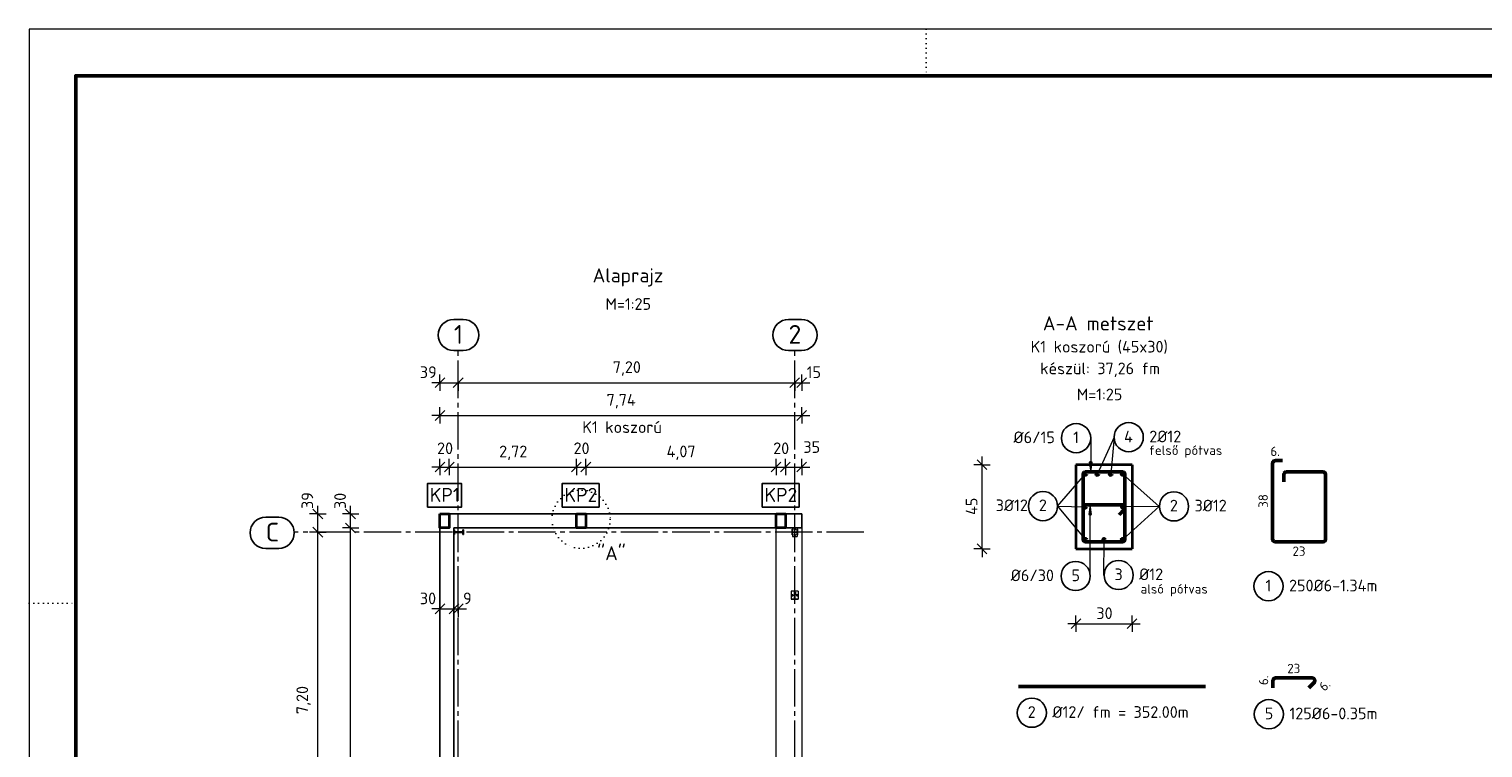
# Model space of a CAD drawing. Header units: centimetres. Extents: x 0 to 2970, y 0 to 2100.
# Tile 2 of 4: x 0 to 1556, y 1331 to 2100. Entities that reach past the tile are written whole.
import ezdxf

# ---------------------------------------------------------------- set-up
doc = ezdxf.new("R2010")
doc.units = ezdxf.units.CM
doc.linetypes.add('PUNKT2_S9', pattern=[5, 0, -5])
doc.linetypes.add('STRICHPUNKT2_S5', pattern=[55, 40, -5, 5, -5])
for name, color, linetype, lineweight in [('Bolt', 8, 'Continuous', 13), ('Egyeb', 7, 'Continuous', 13), ('Part sec', 7, 'Continuous', 25), ('Standard', 7, 'Continuous', 13)]:
    doc.layers.add(name, color=color, linetype=linetype, lineweight=lineweight)
doc.styles.add('ISOCPEUR', font='ISOCPEUR')

msp = doc.modelspace()

# ---------------------------------------------------------------- hatches: boundary and pattern name
at = {"layer": 'Standard', "linetype": 'Continuous', "lineweight": 13}
for points in [[(1134.5, 1636.4), (1136, 1625.9), (1137.5, 1636.4)], [(1137, 1580.2), (1135.5, 1590.7), (1134, 1580.2)]]:
    msp.add_hatch(color=1, dxfattribs=at).paths.add_polyline_path(points)

# ---------------------------------------------------------------- linework, layer by layer
at = {"layer": 'Bolt', "color": 8, "linetype": 'Continuous', "lineweight": 13}
for p, q in [((819.5, 1565.2), (818.9, 1564.8)), ((818.9, 1564.8), (818.9, 1564.1)), ((818.9, 1564.8), (818.9, 1564.1)), ((818.9, 1564.1), (819.5, 1563.8)), ((819.5, 1559.2), (818.9, 1558.8)), ((818.9, 1558.8), (818.9, 1558.1)), ((818.9, 1558.8), (818.9, 1558.1)), ((818.9, 1558.1), (819.5, 1557.8)), ((819.5, 1565), (819.1, 1564.7)), ((819.1, 1564.7), (819.1, 1564.2)), ((819.1, 1564.2), (819.1, 1564.7)), ((819.1, 1564.2), (819.5, 1564)), ((819.5, 1559), (819.1, 1558.7)), ((819.1, 1558.7), (819.1, 1558.2)), ((819.1, 1558.7), (819.1, 1558.2)), ((819.1, 1558.2), (819.5, 1558)), ((820.1, 1564.8), (819.5, 1565.2)), ((819.9, 1564.7), (819.5, 1565)), ((819.5, 1564), (819.9, 1564.2)), ((819.5, 1563.8), (820.1, 1564.1)), ((820.1, 1558.8), (819.5, 1559.2)), ((819.9, 1558.7), (819.5, 1559)), ((819.5, 1558), (819.9, 1558.2)), ((819.5, 1557.8), (820.1, 1558.1)), ((819.9, 1564.2), (819.9, 1564.7)), ((819.9, 1564.7), (819.9, 1564.2)), ((819.9, 1558.2), (819.9, 1558.7)), ((819.9, 1558.7), (819.9, 1558.2)), ((820.1, 1564.1), (820.1, 1564.8)), ((820.1, 1564.8), (820.1, 1564.1)), ((820.1, 1558.1), (820.1, 1558.8)), ((820.1, 1558.8), (820.1, 1558.1)), ((816.4, 1494), (816.7, 1494.5)), ((816.7, 1494.5), (816.4, 1494)), ((816.7, 1493.5), (816.4, 1494)), ((816.4, 1494), (816.4, 1494)), ((816.4, 1494), (816.7, 1493.5)), ((816.6, 1494), (816.8, 1494.3)), ((816.8, 1494.3), (816.6, 1494)), ((816.8, 1493.7), (816.6, 1494)), ((816.6, 1494), (816.6, 1494)), ((816.6, 1494), (816.8, 1493.7)), ((816.7, 1494.5), (817.3, 1494.5)), ((816.7, 1494.5), (816.7, 1494.5)), ((817.3, 1494.5), (816.7, 1494.5)), ((817.3, 1493.5), (816.7, 1493.5)), ((816.7, 1493.5), (816.7, 1493.5)), ((816.7, 1493.5), (817.3, 1493.5)), ((816.8, 1494.3), (817.2, 1494.3)), ((816.8, 1494.3), (816.8, 1494.3)), ((817.2, 1494.3), (816.8, 1494.3)), ((817.2, 1493.7), (816.8, 1493.7)), ((816.8, 1493.7), (816.8, 1493.7)), ((816.8, 1493.7), (817.2, 1493.7)), ((817.2, 1494.3), (817.4, 1494)), ((817.2, 1494.3), (817.2, 1494.3)), ((817.2, 1494.3), (817.4, 1494)), ((817.4, 1494), (817.2, 1493.7)), ((817.2, 1493.7), (817.4, 1494)), ((817.2, 1493.7), (817.2, 1493.7)), ((817.3, 1494.5), (817.5, 1494)), ((817.3, 1494.5), (817.3, 1494.5)), ((817.3, 1494.5), (817.5, 1494)), ((817.5, 1494), (817.3, 1493.5)), ((817.3, 1493.5), (817.5, 1494)), ((817.3, 1493.5), (817.3, 1493.5)), ((817.4, 1494), (817.4, 1494)), ((817.5, 1494), (817.5, 1494)), ((821.4, 1494), (821.7, 1494.5)), ((821.7, 1494.5), (821.4, 1494)), ((821.7, 1493.5), (821.4, 1494)), ((821.4, 1494), (821.4, 1494)), ((821.4, 1494), (821.7, 1493.5)), ((821.6, 1494), (821.8, 1494.3)), ((821.8, 1494.3), (821.6, 1494)), ((821.8, 1493.7), (821.6, 1494)), ((821.6, 1494), (821.6, 1494)), ((821.6, 1494), (821.8, 1493.7)), ((821.7, 1494.5), (822.3, 1494.5)), ((821.7, 1494.5), (821.7, 1494.5)), ((822.3, 1494.5), (821.7, 1494.5)), ((822.3, 1493.5), (821.7, 1493.5)), ((821.7, 1493.5), (821.7, 1493.5)), ((821.7, 1493.5), (822.3, 1493.5)), ((821.8, 1494.3), (822.2, 1494.3)), ((821.8, 1494.3), (821.8, 1494.3)), ((822.2, 1494.3), (821.8, 1494.3)), ((822.2, 1493.7), (821.8, 1493.7)), ((821.8, 1493.7), (821.8, 1493.7)), ((821.8, 1493.7), (822.2, 1493.7)), ((822.2, 1494.3), (822.4, 1494)), ((822.2, 1494.3), (822.2, 1494.3)), ((822.2, 1494.3), (822.4, 1494)), ((822.4, 1494), (822.2, 1493.7)), ((822.2, 1493.7), (822.4, 1494)), ((822.2, 1493.7), (822.2, 1493.7)), ((822.3, 1494.5), (822.5, 1494)), ((822.3, 1494.5), (822.3, 1494.5)), ((822.3, 1494.5), (822.5, 1494)), ((822.5, 1494), (822.3, 1493.5)), ((822.3, 1493.5), (822.5, 1494)), ((822.3, 1493.5), (822.3, 1493.5)), ((822.4, 1494), (822.4, 1494)), ((822.5, 1494), (822.5, 1494))]:
    msp.add_line(p, q, dxfattribs=at)
for centre, radius, start, end in [((819.5, 1564.5), 0.75, 90, 270), ((819.5, 1564.5), 0.75, 120, 300), ((819.5, 1558.5), 0.75, 90, 270), ((819.5, 1558.5), 0.75, 120, 300), ((819.5, 1564.5), 0.475, 0, 180), ((819.5, 1564.5), 0.475, 342, 162), ((819.5, 1564.5), 0.475, 162, 342), ((819.5, 1564.5), 0.475, 180, 0), ((819.5, 1558.5), 0.475, 0, 180), ((819.5, 1558.5), 0.475, 342, 162), ((819.5, 1558.5), 0.475, 162, 342), ((819.5, 1558.5), 0.475, 180, 0), ((819.5, 1564.5), 0.75, 300, 120), ((819.5, 1564.5), 0.4, 90, 270), ((819.5, 1564.5), 0.4, 120, 300), ((819.5, 1558.5), 0.75, 300, 120), ((819.5, 1558.5), 0.4, 90, 270), ((819.5, 1558.5), 0.4, 120, 300), ((819.5, 1564.5), 0.4, 300, 120), ((819.5, 1558.5), 0.4, 300, 120), ((819.5, 1564.5), 0.75, 270, 90), ((819.5, 1564.5), 0.4, 270, 90), ((819.5, 1558.5), 0.75, 270, 90), ((819.5, 1558.5), 0.4, 270, 90), ((817, 1494), 0.6, 30, 210), ((817, 1494), 0.6, 0, 180), ((817, 1494), 0.6, 180, 0), ((817, 1494), 0.6, 210, 30), ((817, 1494), 0.35, 72, 252), ((817, 1494), 0.35, 90, 270), ((817, 1494), 0.3, 30, 210), ((817, 1494), 0.3, 0, 180), ((817, 1494), 0.3, 210, 30), ((817, 1494), 0.3, 180, 0), ((817, 1494), 0.35, 252, 72), ((817, 1494), 0.35, 270, 90), ((822, 1494), 0.6, 30, 210), ((822, 1494), 0.6, 0, 180), ((822, 1494), 0.6, 180, 0), ((822, 1494), 0.6, 210, 30), ((822, 1494), 0.35, 72, 252), ((822, 1494), 0.35, 90, 270), ((822, 1494), 0.3, 30, 210), ((822, 1494), 0.3, 0, 180), ((822, 1494), 0.3, 210, 30), ((822, 1494), 0.3, 180, 0), ((822, 1494), 0.35, 252, 72), ((822, 1494), 0.35, 270, 90)]:
    msp.add_arc(centre, radius, start, end, dxfattribs=at)
at = {"layer": 'Egyeb', "color": 7, "linetype": 'Continuous', "lineweight": 13}
for p, q in [((463.9, 1561.8), (456, 1561.8)), ((456, 1561.8), (456, 1561.6)), ((456, 1561.3), (456, 1561.1)), ((456, 1561.1), (463.9, 1561.1)), ((463.9, 1561.6), (463.9, 1561.8)), ((463.9, 1561.1), (463.9, 1561.3)), ((816.9, 1566.2), (816.9, 1556.7)), ((816.9, 1566.2), (822, 1566.2)), ((816.9, 1556.7), (822, 1556.7)), ((822, 1566.2), (822, 1556.7)), ((815.7, 1498.2), (815.7, 1489.7)), ((823.2, 1498.2), (815.7, 1498.2)), ((823.2, 1498.2), (815.7, 1498.2)), ((820.1, 1495.7), (819.7, 1495.7)), ((820.1, 1497.3), (820.1, 1495.7)), ((820.1, 1495.7), (820.1, 1494.3)), ((823.2, 1498.2), (823.2, 1489.7)), ((823.2, 1489.7), (815.7, 1489.7)), ((815.7, 1489.7), (815.7, 1489.7)), ((815.7, 1489.7), (823.2, 1489.7)), ((823.2, 1489.7), (823.2, 1489.7))]:
    msp.add_line(p, q, dxfattribs=at)
at = {"layer": 'Part sec', "color": 7, "linetype": 'Continuous', "lineweight": 25}
for p, q in [((455.4, 1564), (455, 1564)), ((455, 1564), (455, 1559)), ((455, 1559), (455.4, 1559)), ((455.4, 1561.6), (455.4, 1564)), ((464.6, 1561.6), (455.4, 1561.6)), ((455.4, 1559), (455.4, 1561.3)), ((455.4, 1561.3), (464.6, 1561.3)), ((456, 1561.6), (463.9, 1561.6)), ((463.9, 1561.3), (456, 1561.3)), ((465, 1564), (464.6, 1564)), ((464.6, 1564), (464.6, 1561.6)), ((464.6, 1561.3), (464.6, 1559)), ((464.6, 1559), (464.6, 1559)), ((464.6, 1559), (465, 1559)), ((465, 1559), (465, 1564)), ((816.6, 1558.5), (816.6, 1564.5)), ((816.6, 1564.5), (817, 1564.5)), ((817, 1558.5), (816.6, 1558.5)), ((817, 1564.5), (817, 1561.6)), ((817, 1561.6), (821.9, 1561.6)), ((821.9, 1561.4), (817, 1561.4)), ((817, 1561.4), (817, 1558.5)), ((821.9, 1561.6), (821.9, 1564.5)), ((821.9, 1564.5), (822.3, 1564.5)), ((821.9, 1558.5), (821.9, 1561.4)), ((822.3, 1558.5), (821.9, 1558.5)), ((822.3, 1564.5), (822.3, 1558.5)), ((819.7, 1498.2), (819.3, 1498.2)), ((819.3, 1498.2), (819.3, 1498.2)), ((819.3, 1498.2), (819.3, 1489.9)), ((819.7, 1489.9), (819.7, 1498.2)), ((819.7, 1495.7), (819.7, 1497.3)), ((819.7, 1495.7), (819.7, 1494.3)), ((819.3, 1489.9), (819.7, 1489.9)), ((819.7, 1492.1), (819.7, 1489.9))]:
    msp.add_line(p, q, dxfattribs=at)
at = {"layer": 'Standard', "color": 1, "linetype": 'PUNKT2_S9', "lineweight": 13}
for p, q in [((960, 2099.5), (960, 2049.5)), ((0.5, 1485.5), (50.5, 1485.5))]:
    msp.add_line(p, q, dxfattribs=at)
at = {"layer": 'Standard', "color": 7, "linetype": 'Continuous', "lineweight": 25}
for p, q in [((464.7, 1789), (454.8, 1789)), ((826.7, 1789), (812.8, 1789)), ((464.7, 1755.6), (454.8, 1755.6)), ((826.7, 1755.6), (812.8, 1755.6)), ((434.7, 1716), (445.2, 1726.5)), ((454.2, 1716), (464.7, 1726.5)), ((814.2, 1716), (824.7, 1726.5)), ((821.7, 1716), (832.2, 1726.5)), ((434.7, 1681), (445.2, 1691.5)), ((821.7, 1681), (832.2, 1691.5)), ((434.7, 1625.9), (445.2, 1636.4)), ((444.7, 1625.9), (455.2, 1636.4)), ((580.7, 1625.9), (591.2, 1636.4)), ((590.7, 1625.9), (601.2, 1636.4)), ((794.2, 1625.9), (804.7, 1636.4)), ((804.2, 1625.9), (814.7, 1636.4)), ((821.7, 1625.9), (832.2, 1636.4)), ((1025.1, 1628.3), (1014.6, 1638.8)), ((314.6, 1575.7), (304.1, 1586.2)), ((349.6, 1575.7), (339.1, 1586.2)), ((267.5, 1577.5), (253.6, 1577.5)), ((349.6, 1560.7), (339.1, 1571.2)), ((440, 1581), (827, 1581)), ((440, 1581), (440, 462)), ((827, 1566), (827, 1581)), ((314.6, 1556.2), (304.1, 1566.7)), ((455, 1566), (827, 1566)), ((455, 477), (455, 1566)), ((267.5, 1544.1), (253.6, 1544.1)), ((1025.1, 1538.3), (1014.6, 1548.8)), ((434.7, 1474.1), (445.2, 1484.6)), ((449.7, 1474.1), (460.2, 1484.6)), ((454.2, 1474.1), (464.7, 1484.6)), ((1115, 1458.3), (1125.5, 1468.8)), ((1175, 1458.3), (1185.5, 1468.8))]:
    msp.add_line(p, q, dxfattribs=at)
at = {"layer": 'Standard', "color": 1, "linetype": 'STRICHPUNKT2_S5', "lineweight": 13}
for p, q in [((459.5, 274.9), (459.5, 1754.8)), ((819.5, 274.9), (819.5, 1754.8)), ((893.5, 1561.5), (285.1, 1561.5))]:
    msp.add_line(p, q, dxfattribs=at)
at = {"layer": 'Standard', "color": 1, "linetype": 'Continuous', "lineweight": 13}
for p, q in [((440, 1721.3), (440, 1730)), ((459.5, 1721.3), (459.5, 1730)), ((819.5, 1721.3), (819.5, 1730)), ((827, 1721.3), (827, 1730)), ((440, 1721.3), (431.2, 1721.3)), ((440, 1721.3), (440, 1712.5)), ((440, 1721.3), (459.5, 1721.3)), ((459.5, 1721.3), (459.5, 1712.5)), ((459.5, 1721.3), (819.5, 1721.3)), ((819.5, 1721.3), (819.5, 1712.5)), ((819.5, 1721.3), (827, 1721.3)), ((827, 1721.3), (827, 1712.5)), ((827, 1721.3), (835.7, 1721.3)), ((440, 1686.3), (440, 1695)), ((827, 1686.3), (827, 1695)), ((440, 1686.3), (431.2, 1686.3)), ((440, 1686.3), (440, 1677.5)), ((827, 1686.3), (827, 1677.5)), ((827, 1686.3), (835.7, 1686.3)), ((1136, 1662), (1136, 1625.9)), ((1161.1, 1662.9), (1143.2, 1623.7)), ((1161.1, 1662.9), (1157.4, 1623.7)), ((440, 1631.1), (440, 1639.9)), ((450, 1631.1), (450, 1639.9)), ((586, 1631.1), (586, 1639.9)), ((596, 1631.1), (596, 1639.9)), ((799.5, 1631.1), (799.5, 1639.9)), ((809.5, 1631.1), (809.5, 1639.9)), ((827, 1631.1), (827, 1639.9)), ((1019.9, 1633.5), (1011.1, 1633.5)), ((1019.9, 1633.5), (1019.9, 1642.3)), ((1019.9, 1633.5), (1028.6, 1633.5)), ((1137.5, 1636.4), (1134.5, 1636.4)), ((1134.5, 1636.4), (1136, 1625.9)), ((1136, 1636.4), (1136, 1637.2)), ((1136, 1625.9), (1137.5, 1636.4)), ((440, 1631.1), (431.2, 1631.1)), ((440, 1631.1), (440, 1622.4)), ((440, 1631.1), (450, 1631.1)), ((450, 1631.1), (450, 1622.4)), ((450, 1631.1), (586, 1631.1)), ((586, 1631.1), (586, 1622.4)), ((586, 1631.1), (596, 1631.1)), ((596, 1631.1), (596, 1622.4)), ((596, 1631.1), (799.5, 1631.1)), ((799.5, 1631.1), (799.5, 1622.4)), ((799.5, 1631.1), (809.5, 1631.1)), ((809.5, 1631.1), (809.5, 1622.4)), ((809.5, 1631.1), (827, 1631.1)), ((827, 1631.1), (827, 1622.4)), ((827, 1631.1), (835.7, 1631.1)), ((1100.6, 1589.3), (1130.3, 1623.7)), ((1136, 1625.9), (1136, 1625.9)), ((1136, 1625.9), (1136, 1625.9)), ((1136, 1625.9), (1136, 1625.9)), ((1209.4, 1589), (1170.2, 1623.7)), ((309.4, 1581), (309.4, 1589.7)), ((344.4, 1581), (344.4, 1589.7)), ((1100.6, 1589.3), (1130.3, 1588.5)), ((1100.6, 1589.3), (1130.3, 1553.3)), ((1135.5, 1590.7), (1134, 1580.2)), ((1135.5, 1514.4), (1135.5, 1590.7)), ((1135.5, 1590.7), (1135.5, 1590.7)), ((1135.5, 1590.7), (1135.5, 1590.7)), ((1135.5, 1590.7), (1135.5, 1590.7)), ((1137, 1580.2), (1135.5, 1590.7)), ((1209.4, 1589), (1170.2, 1588.5)), ((1209.4, 1589), (1170.2, 1553.3)), ((309.4, 1581), (300.6, 1581)), ((309.4, 1581), (318.1, 1581)), ((309.4, 1561.5), (309.4, 1581)), ((344.4, 1581), (335.6, 1581)), ((344.4, 1581), (353.1, 1581)), ((344.4, 1566), (344.4, 1581)), ((1134, 1580.2), (1137, 1580.2)), ((1135.5, 1580.2), (1135.5, 1579.4)), ((309.4, 1561.5), (300.6, 1561.5)), ((309.4, 1561.5), (318.1, 1561.5)), ((309.4, 1201.5), (309.4, 1561.5)), ((344.4, 1566), (335.6, 1566)), ((344.4, 1566), (353.1, 1566)), ((1019.9, 1543.5), (1011.1, 1543.5)), ((1019.9, 1543.5), (1028.6, 1543.5)), ((1019.9, 1543.5), (1019.9, 1534.8)), ((1150.2, 1515.5), (1150.3, 1553.1)), ((440, 1479.3), (431.2, 1479.3)), ((440, 1479.3), (440, 1488.1)), ((440, 1479.3), (440, 1470.6)), ((440, 1479.3), (455, 1479.3)), ((455, 1479.3), (455, 1488.1)), ((455, 1479.3), (455, 1470.6)), ((455, 1479.3), (459.5, 1479.3)), ((459.5, 1479.3), (459.5, 1488.1)), ((459.5, 1479.3), (459.5, 1470.6)), ((459.5, 1479.3), (468.2, 1479.3)), ((1120.3, 1463.5), (1111.5, 1463.5)), ((1120.3, 1463.5), (1120.3, 1472.3)), ((1120.3, 1463.5), (1120.3, 1454.8)), ((1120.3, 1463.5), (1180.3, 1463.5)), ((1180.3, 1463.5), (1180.3, 1472.3)), ((1180.3, 1463.5), (1180.3, 1454.8)), ((1180.3, 1463.5), (1189, 1463.5))]:
    msp.add_line(p, q, dxfattribs=at)
at = {"layer": 'Standard', "color": 7, "linetype": 'Continuous', "lineweight": 35}
for p, q in [((1180.3, 1633.5), (1120.3, 1633.5)), ((1120.3, 1633.5), (1120.3, 1543.5)), ((1180.3, 1633.5), (1180.3, 1543.5)), ((1120.3, 1543.5), (1180.3, 1543.5))]:
    msp.add_line(p, q, dxfattribs=at)
at = {"layer": 'Standard', "color": 7, "linetype": 'Continuous', "lineweight": 13}
for p, q in [((799.5, 477), (799.5, 1566)), ((827, 1566), (827, 477))]:
    msp.add_line(p, q, dxfattribs=at)
at = {"layer": 'Standard', "color": 3, "linetype": 'Continuous', "lineweight": 50}
msp.add_line((1058.7, 1396.3), (1258.7, 1396.3), dxfattribs=at)
at = {"layer": 'Standard', "color": 1, "linetype": 'Continuous', "lineweight": 13}
msp.add_lwpolyline([(0.5, 0.5), (2969.5, 0.5), (2969.5, 2099.5), (0.5, 2099.5), (0.5, 0.5)], close=True, dxfattribs=at)
at = {"layer": 'Standard', "color": 3, "linetype": 'Continuous', "lineweight": 50}
msp.add_lwpolyline([(50.5, 50.5), (2919.5, 50.5), (2919.5, 2049.5), (50.5, 2049.5), (50.5, 50.5)], close=True, dxfattribs=at)
at = {"layer": 'Standard', "color": 1, "linetype": 'Continuous', "lineweight": 13}
for points in [[(440, 1686.3), (607.1, 1686.3), (607.1, 1686.3), (827, 1686.3)], [(1019.9, 1543.5), (1019.9, 1575.7), (1019.9, 1575.7), (1019.9, 1633.5)], [(344.4, 477), (344.4, 533.6), (344.4, 533.6), (344.4, 1566)]]:
    msp.add_lwpolyline(points, dxfattribs=at)
at = {"layer": 'Standard', "color": 3, "linetype": 'Continuous', "lineweight": 50}
for points in [[(1341.3, 1637.9), (1333.4, 1637.9), (1332.9, 1637.8), (1332.3, 1637.7), (1331.8, 1637.4), (1331.4, 1637), (1331.1, 1636.6), (1330.8, 1636.1), (1330.6, 1635.6), (1330.5, 1635), (1330.5, 1554), (1330.6, 1553.4), (1330.8, 1552.9), (1331.1, 1552.4), (1331.4, 1552), (1331.8, 1551.6), (1332.3, 1551.4), (1332.9, 1551.2), (1333.4, 1551.1), (1384.5, 1551.1), (1385, 1551.2), (1385.5, 1551.4), (1386, 1551.6), (1386.5, 1552), (1386.8, 1552.4), (1387.1, 1552.9), (1387.3, 1553.4), (1387.3, 1554), (1387.3, 1623), (1387.3, 1623.6), (1387.1, 1624.1), (1386.8, 1624.6), (1386.5, 1625), (1386, 1625.4), (1385.5, 1625.7), (1385, 1625.8), (1384.5, 1625.9), (1345.4, 1625.9), (1344.9, 1625.8), (1344.3, 1625.7), (1343.8, 1625.4), (1343.4, 1625), (1343.1, 1624.6), (1342.8, 1624.1), (1342.6, 1623.6), (1342.5, 1623), (1342.5, 1615.1)], [(1138.7, 1625.9), (1130.7, 1625.9), (1130.2, 1625.8), (1129.7, 1625.7), (1129.2, 1625.4), (1128.7, 1625), (1128.4, 1624.6), (1128.1, 1624.1), (1127.9, 1623.6), (1127.9, 1623), (1127.9, 1554), (1127.9, 1553.4), (1128.1, 1552.9), (1128.4, 1552.4), (1128.7, 1552), (1129.2, 1551.6), (1129.7, 1551.4), (1130.2, 1551.2), (1130.7, 1551.1), (1169.8, 1551.1), (1170.3, 1551.2), (1170.9, 1551.4), (1171.4, 1551.6), (1171.8, 1552), (1172.1, 1552.4), (1172.4, 1552.9), (1172.6, 1553.4), (1172.7, 1554), (1172.7, 1623), (1172.6, 1623.6), (1172.4, 1624.1), (1172.1, 1624.6), (1171.8, 1625), (1171.4, 1625.4), (1170.9, 1625.7), (1170.3, 1625.8), (1169.8, 1625.9), (1130.7, 1625.9), (1130.2, 1625.8), (1129.7, 1625.7), (1129.2, 1625.4), (1128.7, 1625), (1128.4, 1624.6), (1128.1, 1624.1), (1127.9, 1623.6), (1127.9, 1623), (1127.9, 1615.1)], [(1166.3, 1580), (1171.8, 1585.6), (1172, 1585.8), (1172.2, 1586), (1172.3, 1586.3), (1172.4, 1586.5), (1172.5, 1586.8), (1172.6, 1587), (1172.6, 1587.3), (1172.7, 1587.6), (1172.7, 1587.8), (1172.6, 1588.3), (1172.4, 1588.9), (1172.1, 1589.4), (1171.8, 1589.8), (1171.4, 1590.1), (1170.9, 1590.4), (1170.3, 1590.6), (1169.8, 1590.7), (1130.7, 1590.7), (1130.2, 1590.6), (1129.7, 1590.4), (1129.2, 1590.1), (1128.7, 1589.8), (1128.4, 1589.4), (1128.1, 1588.9), (1127.9, 1588.3), (1127.9, 1587.8), (1127.9, 1579.9)], [(1369.4, 1394.9), (1374.9, 1400.5), (1375.1, 1400.7), (1375.3, 1400.9), (1375.4, 1401.2), (1375.5, 1401.4), (1375.6, 1401.7), (1375.7, 1402), (1375.7, 1402.2), (1375.7, 1402.5), (1375.7, 1402.7), (1375.7, 1403.2), (1375.5, 1403.8), (1375.2, 1404.3), (1374.9, 1404.7), (1374.5, 1405), (1374, 1405.3), (1373.4, 1405.5), (1372.9, 1405.6), (1333.8, 1405.6), (1333.3, 1405.5), (1332.7, 1405.3), (1332.2, 1405), (1331.8, 1404.7), (1331.5, 1404.3), (1331.2, 1403.8), (1331, 1403.2), (1330.9, 1402.7), (1330.9, 1394.8)]]:
    msp.add_lwpolyline(points, dxfattribs=at)
at = {"layer": 'Standard', "color": 7, "linetype": 'Continuous', "lineweight": 25}
for points in [[(426.6, 1588.3), (463.1, 1588.3), (463.1, 1613.3), (426.6, 1613.3), (426.6, 1588.3)], [(570.7, 1588.3), (610.2, 1588.3), (610.2, 1613.3), (570.7, 1613.3), (570.7, 1588.3)], [(784.6, 1588.3), (824.1, 1588.3), (824.1, 1613.3), (784.6, 1613.3), (784.6, 1588.3)]]:
    msp.add_lwpolyline(points, dxfattribs=at)
at = {"layer": 'Standard', "color": 7, "linetype": 'Continuous', "lineweight": 35}
for points in [[(440, 1581), (450, 1581), (450, 1566), (440, 1566), (440, 1581)], [(586, 1581), (596, 1581), (596, 1566), (586, 1566), (586, 1581)], [(799.5, 1581), (809.5, 1581), (809.5, 1566), (799.5, 1566), (799.5, 1581)]]:
    msp.add_lwpolyline(points, dxfattribs=at)
at = {"layer": 'Standard', "color": 7, "linetype": 'Continuous', "lineweight": 25}
for centre in [(1120.4, 1662), (1176.7, 1663), (1085, 1589.3), (1225.1, 1589), (1119.9, 1514.5), (1165.9, 1515.6)]:
    msp.add_circle(centre, 15.6, dxfattribs=at)
at = {"layer": 'Standard', "color": 3, "linetype": 'Continuous', "lineweight": 50}
for centre in [(1130.3, 1623.7), (1143.2, 1623.7), (1157.4, 1623.7), (1170.2, 1623.7), (1130.3, 1588.5), (1170.2, 1588.5), (1130.3, 1553.3), (1150.3, 1553.1), (1170.2, 1553.3)]:
    msp.add_circle(centre, 1.2, dxfattribs=at)
at = {"layer": 'Standard', "color": 7, "linetype": 'PUNKT2_S9', "lineweight": 13}
msp.add_circle((590.9, 1575.4), 31.1, dxfattribs=at)
at = {"layer": 'Standard', "color": 2, "linetype": 'Continuous', "lineweight": 25}
for centre in [(1326.2, 1503.6), (1073.1, 1368.3), (1326.6, 1366.7)]:
    msp.add_circle(centre, 15.6, dxfattribs=at)
at = {"layer": 'Standard', "color": 7, "linetype": 'Continuous', "lineweight": 25}
for centre, start, end in [((454.8, 1772.3), 90, 270), ((464.7, 1772.3), 270, 90), ((812.8, 1772.3), 90, 270), ((826.7, 1772.3), 270, 90), ((253.6, 1560.8), 90, 270), ((267.5, 1560.8), 270, 90)]:
    msp.add_arc(centre, 16.7, start, end, dxfattribs=at)

# ---------------------------------------------------------------- texts
at = {"layer": 'Standard', "color": 7, "linetype": 'Continuous', "lineweight": 25, "attachment_point": 7, "style": 'ISOCPEUR'}
for s, insert, char_height, width in [('Alaprajz', (603.3, 1824.1), 15, 7.5), ('M=1:25', (617.1, 1799.2), 12.5, 6.25), ('1', (454.8, 1763), 20, 10), ('2', (812.8, 1763), 20, 10), ('A-A\\~metszet', (1084.9, 1777.2), 15, 7.5), ('K1\\~koszorú\\~(45x30)', (1071.8, 1752.3), 12.5, 6.25), ('39', (418.5, 1726.3), 12.5, 6.25), ('7,20', (624.8, 1728.8), 12.5, 6.25), ('15', (832.2, 1726.3), 12.5, 6.25), ('készül:\\~37,26\\~fm', (1082, 1727.4), 12.5, 6.25), ('M=1:25', (1121.2, 1702.5), 12.5, 6.25), ('7,74', (618.2, 1693.8), 12.5, 6.25), ('K1\\~koszorú', (592.2, 1667.5), 12.5, 6.25), ('%%c6/15\\~', (1053.5, 1656.6), 12.5, 6.25), ('1', (1117.2, 1656.6), 12.5, 6.25), ('4', (1171.7, 1657.5), 12.5, 6.25), ('\\~', (1191.2, 1657.5), 12.5, 6.25), ('2%%c12', (1198.7, 1657.5), 12.5, 6.25), ('20', (436.9, 1644.9), 12.5, 6.25), ('2,72', (503.3, 1638.6), 12.5, 6.25), ('20', (582.9, 1644.9), 12.5, 6.25), ('4,07', (682.4, 1638.6), 12.5, 6.25), ('20', (796.4, 1644.9), 12.5, 6.25), ('35', (828.7, 1646.2), 12.5, 6.25), ('KP1', (429.1, 1593.8), 15, 7.5), ('KP2', (573.2, 1593.8), 15, 7.5), ('KP2', (787.1, 1593.8), 15, 7.5), ('3%%c12', (1034.4, 1583.9), 12.5, 6.25), ('2', (1080.6, 1583.9), 12.5, 6.25), ('2', (1220.7, 1583.6), 12.5, 6.25), ('\\~', (1239.6, 1583.6), 12.5, 6.25), ('3%%c12', (1247.1, 1583.6), 12.5, 6.25), ('C', (253.6, 1551.5), 20, 10), ('"A"', (608.1, 1531.4), 15, 7.5), ('%%c6/30\\~', (1050.5, 1509), 12.5, 6.25), ('5', (1115.5, 1509), 12.5, 6.25), ('3', (1161.5, 1510.1), 12.5, 6.25), ('\\~', (1180.4, 1510.1), 12.5, 6.25), ('%%c12', (1187.9, 1510.1), 12.5, 6.25), ('1', (1323, 1498.1), 12.5, 6.25), ('250%%c6-1.34m', (1348.2, 1498.1), 12.5, 6.25), ('30', (418.5, 1484.3), 12.5, 6.25), ('9', (464.7, 1484.3), 12.5, 6.25), ('30', (1142.1, 1468.5), 12.5, 6.25), ('2', (1068.7, 1362.8), 12.5, 6.25), ('%%c12/\\~fm\\~=\\~352.00m', (1095.1, 1362.8), 12.5, 6.25), ('5', (1322.2, 1361.3), 12.5, 6.25), ('125%%c6-0.35m', (1348.6, 1361.3), 12.5, 6.25)]:
    msp.add_mtext(s, dxfattribs=dict(at, insert=insert, char_height=char_height, width=width))
at = {"layer": 'Standard', "color": 7, "linetype": 'Continuous', "lineweight": 13, "char_height": 10, "width": 5, "attachment_point": 7, "style": 'ISOCPEUR'}
for s, insert in [('felső\\~pótvas', (1198.3, 1641)), ('alsó\\~pótvas', (1189.4, 1492.7))]:
    msp.add_mtext(s, dxfattribs=dict(at, insert=insert))
at = {"layer": 'Standard', "color": 1, "linetype": 'Continuous', "lineweight": 13, "char_height": 10, "width": 5, "attachment_point": 7, "style": 'ISOCPEUR'}
for s, insert in [('6.', (1328.2, 1642.9)), ('23', (1351.9, 1536.1)), ('23', (1346.3, 1410.6))]:
    msp.add_mtext(s, dxfattribs=dict(at, insert=insert))
at = {"layer": 'Standard', "color": 7, "linetype": 'Continuous', "lineweight": 25, "char_height": 12.5, "width": 6.25, "attachment_point": 7, "rotation": 90, "style": 'ISOCPEUR'}
for s, insert in [('39', (304.4, 1586.2)), ('30', (339.4, 1586.2)), ('45', (1014.9, 1579.8)), ('7,20', (301.9, 1366.8))]:
    msp.add_mtext(s, dxfattribs=dict(at, insert=insert))
at = {"layer": 'Standard', "color": 1, "linetype": 'Continuous', "lineweight": 13, "char_height": 10, "width": 5, "attachment_point": 7, "style": 'ISOCPEUR'}
for s, insert, rotation in [('38', (1325.5, 1587.5), 90), ('6.', (1325.9, 1397.9), 90), ('6.', (1386.2, 1390.6), 45)]:
    msp.add_mtext(s, dxfattribs=dict(at, insert=insert, rotation=rotation))
at = {"layer": 'Standard', "color": 2, "linetype": 'Continuous', "lineweight": 25, "char_height": 12.5, "width": 6.25, "attachment_point": 7, "style": 'ISOCPEUR'}
for insert in [(1340.7, 1498.1), (1087.6, 1362.8), (1341.1, 1361.3)]:
    msp.add_mtext('\\~', dxfattribs=dict(at, insert=insert))

doc.saveas('drawing.dxf')
